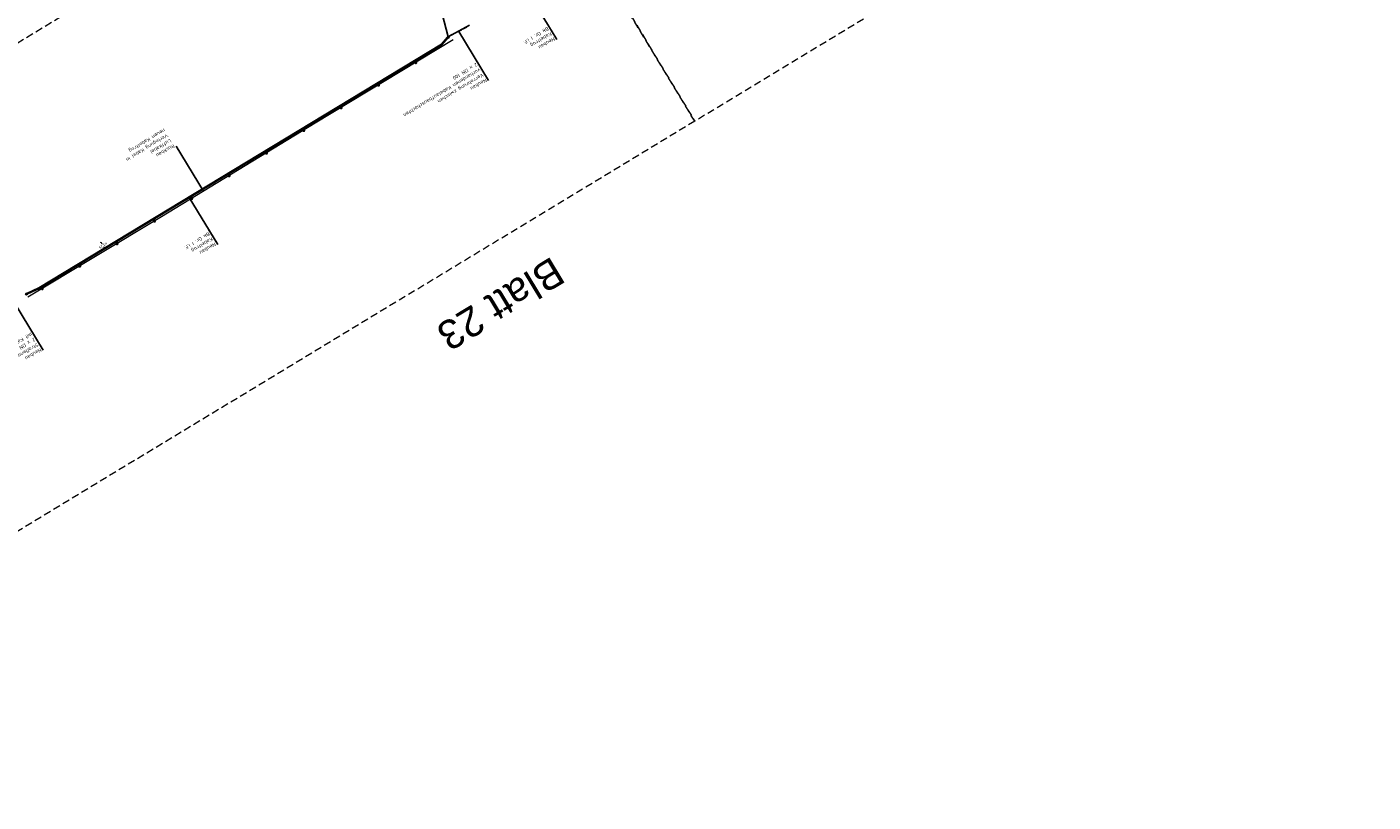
# Model space of a CAD drawing. Header units: metres. Extents: x 3425266 to 3446567, y 5432533 to 5452217.
# Tile 4 of 82: x 3429820 to 3430745, y 5434232 to 5434765. Entities that reach past the tile are written whole.
import ezdxf
from ezdxf import colors
from ezdxf.entities.mleader import LeaderData, LeaderLine
from ezdxf.math import Vec2, Vec3

# ---------------------------------------------------------------- set-up
doc = ezdxf.new("R2010")
doc.units = ezdxf.units.M
doc.header["$MEASUREMENT"] = 0
doc.linetypes.add('DASHED', pattern=[0.75, 0.5, -0.25])
doc.linetypes.add('STRICHLINIEX2', pattern=[1.5, 1, -0.5])
doc.layers.get('0').update_dxf_attribs({"true_color": 0x939393})
doc.layers.add('MC-AL-Blattschnitte_3433', color=30, linetype='STRICHLINIEX2', lineweight=18, plot=False)
for name, color, linetype, lineweight in [('MC-AL_Neubau_Planung-ESTW-Landau-Kabel_ausgeschaltet_TXT', 50, 'Continuous', 25), ('N_KTB', 10, 'Continuous', 25), ('N_KTB Verrohrung', 10, 'DASHED', 25), ('N_KTB_Text', 10, 'Continuous', 18), ('R_KTB', 40, 'Continuous', 18), ('R_KTB_Text', 40, 'Continuous', 18)]:
    doc.layers.add(name, color=color, linetype=linetype, lineweight=lineweight)
doc.styles.add('Isocpeur', font='isocpeur.ttf')
doc.styles.get("Standard").update_dxf_attribs({"font": 'arial.ttf'})
doc.dimstyles.get("Standard").update_dxf_attribs({"dimtxt": 0.18, "dimasz": 0.18, "dimexe": 0.18, "dimexo": 0.0625, "dimgap": 0.09, "dimtad": 0, "dimtih": 1, "dimtoh": 1, "dimdec": 4, "dimzin": 0, "dimdsep": 46, "dimtxsty": 'Standard', "dimcen": 0.09, "dimadec": 0, "dimazin": 0, "dimtfac": 1, "dimtdec": 4, "dimtofl": 0, "dimtmove": 0, "dimatfit": 1, "dimfxl": 1, "dimtolj": 1, "dimtzin": 0, "dimarcsym": 0})

# ---------------------------------------------------------------- blocks, each defined once
blk = doc.blocks.new('_None')
blk = doc.blocks.new('_Oblique')
at = {"color": 0, "linetype": 'ByBlock', "lineweight": -2}
blk.add_line((-0.5, -0.5), (0.5, 0.5), dxfattribs=at)
blk = doc.blocks.new('*D43')
at = {"layer": 'Defpoints', "color": 0, "lineweight": 5, "transparency": 16777216}
for p in [(3429871.12, 5434616.68), (3429873.42, 5434612.88), (3429873.42, 5434612.88)]:
    blk.add_point(p, dxfattribs=at)
at = {"layer": 'N_KTB_Text', "color": 0, "lineweight": 0, "transparency": 16777216}
for p, q in [((3429871.12, 5434616.68), (3429871.12, 5434616.68)), ((3429871.12, 5434616.68), (3429871.67, 5434615.78)), ((3429873.42, 5434612.88), (3429872.88, 5434613.78)), ((3429873.42, 5434612.88), (3429873.42, 5434612.88))]:
    blk.add_line(p, q, dxfattribs=at)
at = {"layer": 'N_KTB_Text', "color": 0, "lineweight": 0, "transparency": 16777216, "xscale": 0.5, "yscale": 0.5, "zscale": 0.5}
for p, rotation in [((3429871.12, 5434616.68), 121.1666471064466), ((3429873.42, 5434612.88), 301.1666471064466)]:
    blk.add_blockref('_Oblique', p, dxfattribs=dict(at, rotation=rotation))
at = {"layer": 'N_KTB_Text', "color": 0, "transparency": 16777216, "insert": (3429872.27, 5434614.78), "char_height": 1.8, "attachment_point": 5, "rotation": 211.19059, "style": 'Isocpeur'}
blk.add_mtext('\\A1;≥3,25', dxfattribs=at)
blk = doc.blocks.new('Mast')
at = {"layer": 'R_KTB'}
for p, q in [((0.64, 0.39), (-0.64, -0.39)), ((-0.39, 0.64), (0.39, -0.64))]:
    blk.add_line(p, q, dxfattribs=at)
blk.add_lwpolyline([(-0.64, -0.39), (-0.6, -0.45), (-0.55, -0.51), (-0.49, -0.57), (-0.43, -0.62), (-0.36, -0.66), (-0.29, -0.69), (-0.22, -0.72), (-0.14, -0.74), (-0.06, -0.75), (0.02, -0.75), (0.1, -0.74), (0.17, -0.73), (0.25, -0.71), (0.32, -0.68), (0.39, -0.64), (0.46, -0.6), (0.51, -0.55), (0.57, -0.49), (0.62, -0.43), (0.66, -0.36), (0.69, -0.29), (0.72, -0.22), (0.74, -0.14), (0.75, -0.06), (0.75, 0.02), (0.74, 0.1), (0.73, 0.17), (0.71, 0.25), (0.68, 0.32), (0.64, 0.39), (0.6, 0.45), (0.55, 0.51), (0.49, 0.57), (0.43, 0.62), (0.36, 0.66), (0.29, 0.69), (0.22, 0.72), (0.14, 0.74), (0.06, 0.75), (-0.02, 0.75), (-0.1, 0.74), (-0.17, 0.73), (-0.25, 0.71), (-0.32, 0.68), (-0.39, 0.64), (-0.45, 0.6), (-0.51, 0.55), (-0.57, 0.49), (-0.62, 0.43), (-0.66, 0.36), (-0.69, 0.29), (-0.72, 0.22), (-0.74, 0.14), (-0.75, 0.06), (-0.75, -0.02), (-0.74, -0.09), (-0.73, -0.17), (-0.71, -0.25), (-0.68, -0.32), (-0.64, -0.39)], dxfattribs=at)

msp = doc.modelspace()

# ---------------------------------------------------------------- linework, layer by layer
at = {"layer": 'N_KTB', "flags": 128}
msp.add_lwpolyline([(3429820.033, 5434582.002), (3429819.198, 5434581.452), (3429819.661, 5434580.751), (3429820.495, 5434581.301), (3429820.033, 5434582.002)], close=True, dxfattribs=at)

# ---------------------------------------------------------------- block references
at = {"layer": 'R_KTB'}
for p, rotation in [((3430061.675, 5434724.963), 211.180253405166), ((3430036.008, 5434709.431), 211.180253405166), ((3430010.351, 5434693.883), 211.2909967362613), ((3429984.715, 5434678.302), 211.2909967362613), ((3429959.079, 5434662.72), 211.2909967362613), ((3429907.792, 5434631.581), 211.0008558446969), ((3429882.077, 5434616.13), 211.0008558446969), ((3429856.362, 5434600.678), 211.0008558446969), ((3429830.648, 5434585.227), 211.0008558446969)]:
    msp.add_blockref('Mast', p, dxfattribs=dict(at, rotation=rotation))

# ---------------------------------------------------------------- texts
at = {"layer": 'MC-AL-Blattschnitte_3433', "insert": (3430191.383, 5434590.477), "char_height": 20, "attachment_point": 1, "rotation": 211.158588}
msp.add_mtext_dynamic_manual_height_columns('Blatt 23', width=268.81549, gutter_width=1, heights=[0], dxfattribs=at)

# ---------------------------------------------------------------- dimensions: what is measured, and where the dimension line sits
at = {"layer": 'N_KTB_Text'}
dim = msp.add_aligned_dim(p1=(3429871.121, 5434616.681), p2=(3429873.421, 5434612.878), distance=0, text='≥3,25', dimstyle='Standard', override={"dimtxt": 1.8, "dimasz": 0.5, "dimexe": 0, "dimexo": 0, "dimdec": 2, "dimdsep": 44, "dimtxsty": 'Isocpeur', "dimblk1": 'Oblique', "dimblk2": 'Oblique', "dimsah": 1, "dimlwd": 0, "dimlwe": 0}, dxfattribs=at)
dim.commit()
dim.dimension.update_dxf_attribs({"geometry": '*D43', "text_midpoint": (3429872.271, 5434614.78)})

# ---------------------------------------------------------------- leaders
at = {"layer": 'MC-AL_Neubau_Planung-ESTW-Landau-Kabel_ausgeschaltet_TXT'}
ml = msp.add_multileader_mtext('Standard', dxfattribs=at)
ml.set_content('Neubau\\P\\pxsm1;Kabeltrog \\PBk Gr. I i.F.', color=256, style='Isocpeur')
ml.set_leader_properties()
ml.set_arrow_properties(name='NONE')
ml.build(insert=Vec2(0, 0))
ml.multileader.update_dxf_attribs({"has_text_frame": 1, "text_left_attachment_type": 0, "text_right_attachment_type": 0, "dogleg_length": 0, "arrow_head_size": 0.18})
ctx = ml.context
ctx.base_point, ctx.char_height, ctx.arrow_head_size, ctx.landing_gap_size, ctx.plane_origin, ctx.plane_x_axis, ctx.plane_y_axis = Vec3(3430184.108, 5434756.231), 2.5, 0.18, 1, Vec3(3430338.06, 5434666.84), Vec3(-0.8554493, -0.5178866), Vec3(0.5178866, -0.8554493)
ctx.left_attachment, ctx.right_attachment = 0, 0
notes = []
notes.append((ctx, [(0, (1, 1, 0), (3430184.108, 5434756.231), (-0.215843, -0.9764281), 0, [(0, [(3430163.555, 5434790.175)], 0, [])])]))
ctx.mtext.insert, ctx.mtext.text_direction, ctx.mtext.rotation, ctx.mtext.flow_direction = Vec3(3430183.252, 5434755.713), Vec3(-0.8554493, -0.5178866), 3.6859712, 5
ctx.mtext.has_bg_fill, ctx.mtext.bg_color, ctx.mtext.bg_scale_factor, ctx.mtext.bg_transparency, ctx.mtext.use_window_bg_color = 1, -1027028792, 1.5, 0, 1
ml = msp.add_multileader_mtext('Standard', dxfattribs=at)
ml.set_content('Neubau\\PVerrohrung zwischen \\Pvorhandenen Kabelaufbauschächten\\P2 x DN 100', color=256, style='Isocpeur')
ml.set_leader_properties()
ml.set_arrow_properties(name='NONE')
ml.build(insert=Vec2(0, 0))
ml.multileader.update_dxf_attribs({"has_text_frame": 1, "text_left_attachment_type": 0, "text_right_attachment_type": 0, "dogleg_length": 0, "arrow_head_size": 0.18})
ctx = ml.context
ctx.base_point, ctx.char_height, ctx.arrow_head_size, ctx.landing_gap_size, ctx.plane_origin, ctx.plane_x_axis, ctx.plane_y_axis = Vec3(3430137.31, 5434727.9), 2.5, 0.18, 1, Vec3(3430013.185, 5434393.328), Vec3(-0.8554493, -0.5178866), Vec3(0.5178866, -0.8554493)
ctx.left_attachment, ctx.right_attachment = 0, 0
notes.append((ctx, [(0, (1, 1, 0), (3430137.31, 5434727.9), (-0.8554493, -0.5178866), 0, [(0, [(3430116.802, 5434761.545)], 0, [])])]))
ctx.mtext.insert, ctx.mtext.text_direction, ctx.mtext.rotation, ctx.mtext.flow_direction = Vec3(3430136.455, 5434727.382), Vec3(-0.8554493, -0.5178866), 3.6859712, 5
ctx.mtext.has_bg_fill, ctx.mtext.bg_color, ctx.mtext.bg_scale_factor, ctx.mtext.bg_transparency, ctx.mtext.use_window_bg_color = 1, -1027028792, 1.5, 0, 1
ml = msp.add_multileader_mtext('Standard', dxfattribs=at)
ml.set_content('Neubau\\PStraßenquerung\\P2 x DN 100\\Pmit Kabelkleinschacht', color=256, style='Isocpeur')
ml.set_leader_properties()
ml.set_arrow_properties(name='NONE')
ml.build(insert=Vec2(0, 0))
ml.multileader.update_dxf_attribs({"has_text_frame": 1, "text_left_attachment_type": 0, "text_right_attachment_type": 0, "dogleg_length": 0, "arrow_head_size": 0.18})
ctx = ml.context
ctx.base_point, ctx.char_height, ctx.arrow_head_size, ctx.landing_gap_size, ctx.plane_origin, ctx.plane_x_axis, ctx.plane_y_axis = Vec3(3429831.372, 5434542.686), 2.5, 0.18, 1, Vec3(3430014.824, 5434413.931), Vec3(-0.8554493, -0.5178866), Vec3(0.5178866, -0.8554493)
ctx.left_attachment, ctx.right_attachment = 0, 0
notes.append((ctx, [(0, (1, 1, 0), (3429831.372, 5434542.686), (-0.8554493, -0.5178866), 0, [(0, [(3429811.595, 5434575.352)], 0, [])])]))
ctx.mtext.insert, ctx.mtext.text_direction, ctx.mtext.rotation, ctx.mtext.flow_direction = Vec3(3429830.516, 5434542.168), Vec3(-0.8554493, -0.5178866), 3.6859712, 5
ctx.mtext.has_bg_fill, ctx.mtext.bg_color, ctx.mtext.bg_scale_factor, ctx.mtext.bg_transparency, ctx.mtext.use_window_bg_color = 1, -1027028792, 1.5, 0, 1
for ctx, leaders in notes:
    for number, flags, end, landing, length, lines in leaders:
        leader = LeaderData()
        leader.index, (leader.has_last_leader_line, leader.has_dogleg_vector, leader.attachment_direction) = number, flags
        leader.last_leader_point, leader.dogleg_vector, leader.dogleg_length = Vec3(end), Vec3(landing), length
        for number, points, colour, breaks in lines:
            line = LeaderLine()
            line.index, line.vertices, line.color, line.breaks = number, Vec3.list(points), colors.encode_raw_color(colour), breaks
            leader.lines.append(line)
        ctx.leaders.append(leader)

# ---------------------------------------------------------------- next in the draw order: linework, layer by layer
at = {"layer": 'MC-AL-Blattschnitte_3433', "ltscale": 5}
msp.add_lwpolyline([(3431068.432, 5435177.933), (3430278.943, 5434699.978), (3430130.286, 5434945.532), (3430919.775, 5435423.486)], close=True, dxfattribs=at)
at = {"layer": 'N_KTB', "flags": 128}
msp.add_lwpolyline([(3430109.384, 5434757.205), (3430105.265, 5434752.512), (3429828.493, 5434585.122), (3429820.458, 5434581.358)], dxfattribs=at)
at = {"layer": 'N_KTB Verrohrung', "ltscale": 5, "flags": 128}
msp.add_lwpolyline([(3430122.088, 5434764.568), (3430111.57, 5434759.25)], dxfattribs=at)

# ---------------------------------------------------------------- next in the draw order: block references
at = {"layer": 'R_KTB', "rotation": 211.180253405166}
msp.add_blockref('Mast', (3430087.341, 5434740.495), dxfattribs=at)

# ---------------------------------------------------------------- next in the draw order: leaders
at = {"layer": 'MC-AL_Neubau_Planung-ESTW-Landau-Kabel_ausgeschaltet_TXT'}
ml = msp.add_multileader_mtext('Standard', dxfattribs=at)
ml.set_content('Neubau\\PKabeltrog\\PBk Gr. I i.F.', color=256, style='Isocpeur')
ml.set_leader_properties()
ml.set_arrow_properties(name='NONE')
ml.build(insert=Vec2(0, 0))
ml.multileader.update_dxf_attribs({"has_text_frame": 1, "text_left_attachment_type": 0, "text_right_attachment_type": 0, "dogleg_length": 0, "arrow_head_size": 0.18})
ctx = ml.context
ctx.base_point, ctx.char_height, ctx.arrow_head_size, ctx.landing_gap_size, ctx.plane_origin, ctx.plane_x_axis, ctx.plane_y_axis = Vec3(3429951.232, 5434615.249), 2.5, 0.18, 1, Vec3(3430110.991, 5434521.816), Vec3(-0.8554493, -0.5178866), Vec3(0.5178866, -0.8554493)
ctx.left_attachment, ctx.right_attachment = 0, 0
notes = []
notes.append((ctx, [(0, (1, 1, 0), (3429951.232, 5434615.249), (-0.215843, -0.9764281), 0, [(0, [(3429931.686, 5434647.533)], 0, [])])]))
ctx.mtext.insert, ctx.mtext.text_direction, ctx.mtext.rotation, ctx.mtext.flow_direction = Vec3(3429950.377, 5434614.731), Vec3(-0.8554493, -0.5178866), 3.6859712, 5
ctx.mtext.has_bg_fill, ctx.mtext.bg_color, ctx.mtext.bg_scale_factor, ctx.mtext.bg_transparency, ctx.mtext.use_window_bg_color = 1, -1027028792, 1.5, 0, 1
for ctx, leaders in notes:
    for number, flags, end, landing, length, lines in leaders:
        leader = LeaderData()
        leader.index, (leader.has_last_leader_line, leader.has_dogleg_vector, leader.attachment_direction) = number, flags
        leader.last_leader_point, leader.dogleg_vector, leader.dogleg_length = Vec3(end), Vec3(landing), length
        for number, points, colour, breaks in lines:
            line = LeaderLine()
            line.index, line.vertices, line.color, line.breaks = number, Vec3.list(points), colors.encode_raw_color(colour), breaks
            leader.lines.append(line)
        ctx.leaders.append(leader)

# ---------------------------------------------------------------- next in the draw order: leaders
at = {"layer": 'R_KTB_Text'}
ml = msp.add_multileader_mtext('Standard', dxfattribs=at)
ml.set_content('Rückbau\\PLuftkabel\\PVerlegung Kabel in \\Pneuen Kabeltrog', color=256, style='Isocpeur')
ml.set_leader_properties()
ml.set_arrow_properties(name='NONE')
ml.build(insert=Vec2(0, 0))
ml.multileader.update_dxf_attribs({"has_text_frame": 1, "text_left_attachment_type": 0, "text_right_attachment_type": 0, "dogleg_length": 0, "arrow_head_size": 0.18})
ctx = ml.context
ctx.base_point, ctx.char_height, ctx.arrow_head_size, ctx.landing_gap_size, ctx.plane_origin, ctx.plane_x_axis, ctx.plane_y_axis = Vec3(3429922.737, 5434682.791), 2.5, 0.18, 1, Vec3(3430112.63, 5434542.419), Vec3(-0.8554493, -0.5178866), Vec3(0.5178866, -0.8554493)
ctx.left_attachment, ctx.right_attachment = 0, 0
notes = []
notes.append((ctx, [(0, (1, 1, 0), (3429922.737, 5434682.791), (-0.8554493, -0.5178866), 0, [(0, [(3429941.4, 5434651.975)], 0, [])])]))
ctx.mtext.insert, ctx.mtext.text_direction, ctx.mtext.rotation, ctx.mtext.flow_direction = Vec3(3429921.882, 5434682.273), Vec3(-0.8554493, -0.5178866), 3.6859712, 5
ctx.mtext.has_bg_fill, ctx.mtext.bg_color, ctx.mtext.bg_scale_factor, ctx.mtext.bg_transparency, ctx.mtext.use_window_bg_color = 1, -1027028792, 1.5, 0, 1
for ctx, leaders in notes:
    for number, flags, end, landing, length, lines in leaders:
        leader = LeaderData()
        leader.index, (leader.has_last_leader_line, leader.has_dogleg_vector, leader.attachment_direction) = number, flags
        leader.last_leader_point, leader.dogleg_vector, leader.dogleg_length = Vec3(end), Vec3(landing), length
        for number, points, colour, breaks in lines:
            line = LeaderLine()
            line.index, line.vertices, line.color, line.breaks = number, Vec3.list(points), colors.encode_raw_color(colour), breaks
            leader.lines.append(line)
        ctx.leaders.append(leader)

# ---------------------------------------------------------------- next in the draw order: linework, layer by layer
at = {"layer": 'N_KTB', "flags": 128}
msp.add_lwpolyline([(3430109.102, 5434757.641), (3430104.938, 5434752.899), (3429828.257, 5434585.563), (3429820.179, 5434581.78)], dxfattribs=at)
at = {"layer": 'R_KTB', "flags": 128}
msp.add_lwpolyline([(3430113.007, 5434756.027), (3430018.224, 5434698.669), (3429912.535, 5434634.431), (3429820.682, 5434579.238)], dxfattribs=at)

# ---------------------------------------------------------------- next in the draw order: block references
at = {"layer": 'R_KTB', "rotation": 211.2909967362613}
msp.add_blockref('Mast', (3429933.443, 5434647.139), dxfattribs=at)

# ---------------------------------------------------------------- next in the draw order: leaders
at = {"layer": 'N_KTB_Text'}
ml = msp.add_multileader_mtext('Standard', dxfattribs=at)
ml.set_content('Ergänzung\\PEinführungsbausatz', color=256, style='Isocpeur')
ml.set_leader_properties()
ml.set_arrow_properties(name='NONE')
ml.build(insert=Vec2(0, 0))
ml.multileader.update_dxf_attribs({"has_text_frame": 1, "text_left_attachment_type": 0, "text_right_attachment_type": 0, "dogleg_length": 0, "arrow_head_size": 0.18})
ctx = ml.context
ctx.base_point, ctx.char_height, ctx.arrow_head_size, ctx.landing_gap_size, ctx.plane_origin, ctx.plane_x_axis, ctx.plane_y_axis = Vec3(3430122.424, 5434829.068), 2.5, 0.18, 1, Vec3(3430316.174, 5434610.249), Vec3(-0.8554493, -0.5178866), Vec3(0.5178866, -0.8554493)
ctx.left_attachment, ctx.right_attachment = 0, 0
notes = []
notes.append((ctx, [(1, (1, 1, 0), (3430095.692, 5434812.884), (0.8554493, 0.5178866), 0, [(1, [(3430124.095, 5434765.962), (3430109.434, 5434758.047)], 0, [])])]))
ctx.mtext.insert, ctx.mtext.text_direction, ctx.mtext.rotation, ctx.mtext.flow_direction = Vec3(3430121.569, 5434828.55), Vec3(-0.8554493, -0.5178866), 3.6859712, 5
ctx.mtext.has_bg_fill, ctx.mtext.bg_color, ctx.mtext.bg_scale_factor, ctx.mtext.bg_transparency, ctx.mtext.use_window_bg_color = 1, -1027028792, 1.5, 0, 1
for ctx, leaders in notes:
    for number, flags, end, landing, length, lines in leaders:
        leader = LeaderData()
        leader.index, (leader.has_last_leader_line, leader.has_dogleg_vector, leader.attachment_direction) = number, flags
        leader.last_leader_point, leader.dogleg_vector, leader.dogleg_length = Vec3(end), Vec3(landing), length
        for number, points, colour, breaks in lines:
            line = LeaderLine()
            line.index, line.vertices, line.color, line.breaks = number, Vec3.list(points), colors.encode_raw_color(colour), breaks
            leader.lines.append(line)
        ctx.leaders.append(leader)

# ---------------------------------------------------------------- next in the draw order: linework, layer by layer
at = {"layer": 'MC-AL-Blattschnitte_3433', "ltscale": 5}
msp.add_lwpolyline([(3430278.919, 5434700.018), (3429506.539, 5434232.421), (3429357.905, 5434477.935), (3430130.286, 5434945.532)], close=True, dxfattribs=at)
at = {"layer": 'N_KTB', "flags": 128}
msp.add_lwpolyline([(3430109.854, 5434758.319), (3430109.015, 5434757.775), (3430109.471, 5434757.07), (3430110.311, 5434757.613), (3430109.854, 5434758.319)], close=True, dxfattribs=at)
msp.add_lwpolyline([(3430109.891, 5434757.342), (3430109.434, 5434758.047)], dxfattribs=at)

doc.saveas('drawing.dxf')
